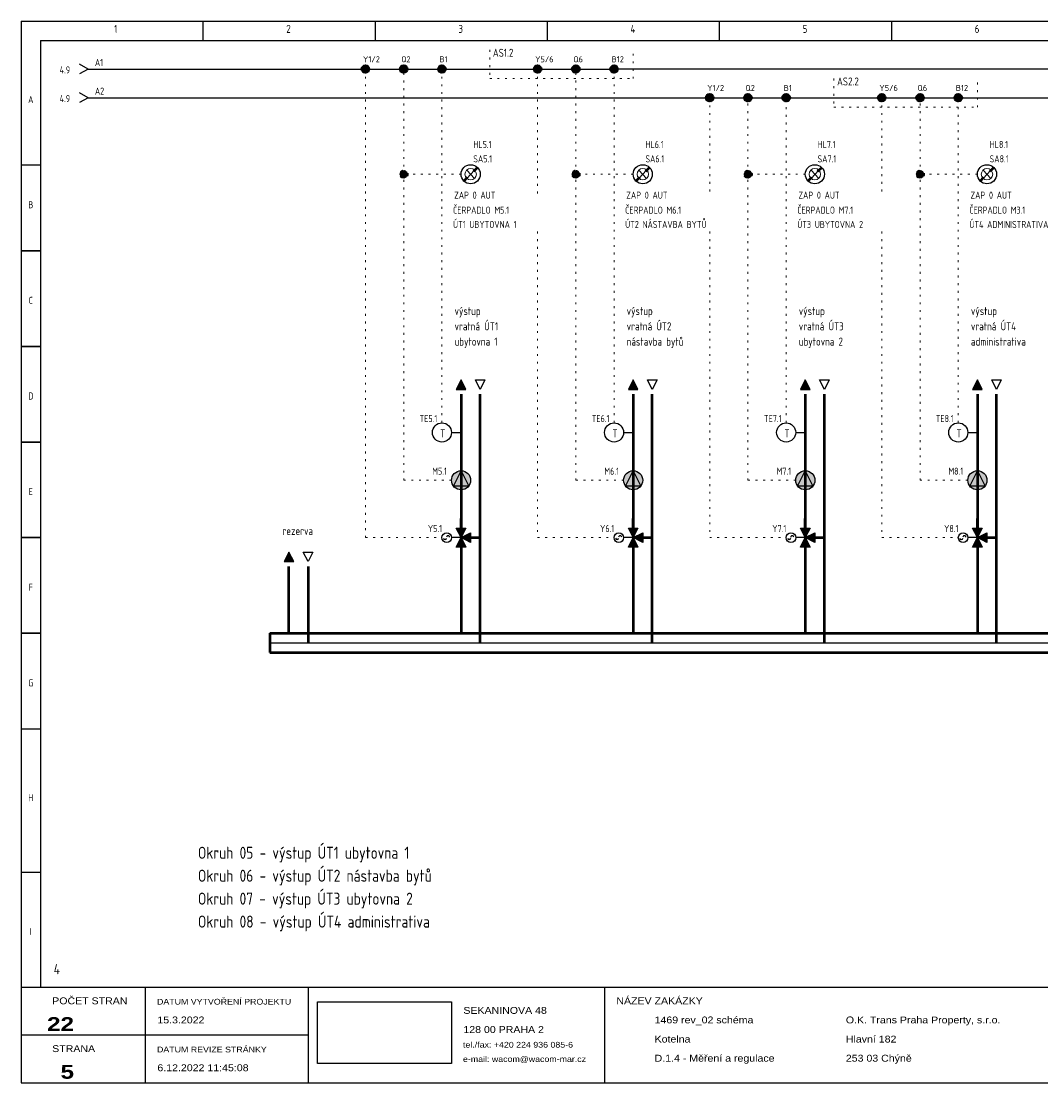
# Model space of a CAD drawing. Header units: millimetres. Extents: x 8 to 412, y 5 to 282.
# Tile 1 of 2: x 8 to 274, y 5 to 282. Entities that reach past the tile are written whole.
import ezdxf
from ezdxf.enums import TextEntityAlignment as Align

# ---------------------------------------------------------------- set-up
doc = ezdxf.new("R2010")
doc.units = ezdxf.units.MM
doc.linetypes.add('Caddy_Dot', pattern=[2, 0.5, -1.5])
doc.linetypes.add('Caddy_Solid', pattern=[0])
for name, color, linetype, lineweight in [('Caddy_1', 7, 'Caddy_Solid', 25), ('Caddy_2', 7, 'Caddy_Solid', 50), ('Caddy_3', 7, 'Caddy_Solid', 100), ('Caddy_4', 7, 'Caddy_Dot', 18)]:
    doc.layers.add(name, color=color, linetype=linetype, lineweight=lineweight)
doc.styles.add('Caddy_Arial', font='arial.ttf', dxfattribs={"width": 1.1})
doc.styles.add('Caddy_Arial Black', font='ariblk.ttf', dxfattribs={"width": 1.1})
doc.styles.add('Caddy_Vectorfont1p', font='isocp___.ttf', dxfattribs={"width": 0.9})
picture_1 = doc.add_image_def('image1.jpg', size_in_pixel=(1084, 500))
pattern_1 = [(28.64789, (0, 0), (-0.047942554, 0.087758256), []), (118.64789, (0, 0), (-0.087758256, -0.047942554), [])]

# ---------------------------------------------------------------- blocks, each defined once
blk = doc.blocks.new('1F206CF58D80')
at = {"layer": 'Caddy_1', "color": 7, "linetype": 'Caddy_Solid', "lineweight": 25}
for p, q in [((7.5, 282.5), (7.5, 5)), ((7.5, 282.5), (412.5, 282.5)), ((55, 282.5), (55, 277.5)), ((100, 282.5), (100, 277.5)), ((145, 282.5), (145, 277.5)), ((190, 282.5), (190, 277.5)), ((235, 282.5), (235, 277.5)), ((12.5, 277.5), (407.5, 277.5)), ((12.5, 277.5), (12.5, 30)), ((7.5, 245), (12.5, 245)), ((7.5, 222.5), (12.5, 222.5)), ((12.5, 222.5), (7.5, 222.5)), ((11.5, 222.5), (10.5, 222.5)), ((12.5, 197.5), (7.5, 197.5)), ((7.5, 197.5), (12.5, 197.5)), ((12.5, 172.5), (7.5, 172.5)), ((7.5, 172.5), (12.5, 172.5)), ((12.5, 147.5), (7.5, 147.5)), ((7.5, 147.5), (12.5, 147.5)), ((12.5, 122.5), (7.5, 122.5)), ((7.5, 122.5), (12.5, 122.5)), ((7.5, 97.5), (12.5, 97.5)), ((12.5, 60), (7.5, 60)), ((7.5, 30), (412.5, 30)), ((40, 5), (40, 30)), ((82.5, 30), (82.5, 5)), ((160, 30), (160, 5)), ((7.5, 17.5), (82.5, 17.5)), ((7.5, 5), (412.5, 5))]:
    blk.add_line(p, q, dxfattribs=at)
at = {"layer": 'Caddy_1', "color": 7, "lineweight": 25}
for s, height, style, width, p in [('1', 2.1, 'Caddy_Vectorfont1p', 0.9, (31.8, 279.45)), ('2', 2.1, 'Caddy_Vectorfont1p', 0.9, (76.8, 279.45)), ('3', 2.1, 'Caddy_Vectorfont1p', 0.9, (121.8, 279.45)), ('4', 2.1, 'Caddy_Vectorfont1p', 0.9, (166.8, 279.45)), ('5', 2.1, 'Caddy_Vectorfont1p', 0.9, (211.8, 279.45)), ('6', 2.1, 'Caddy_Vectorfont1p', 0.9, (256.8, 279.45)), ('NÁZEV ZAKÁZKY', 1.8, 'Caddy_Arial', 1.1, (163.1, 25.52)), ('POČET STRAN', 1.8, 'Caddy_Arial', 1.1, (15.6, 25.52)), ('DATUM VYTVOŘENÍ PROJEKTU', 1.5, 'Caddy_Arial', 1.1, (43, 25.44)), ('15.3.2022', 1.8, 'Caddy_Arial', 1.1, (43.1, 20.52)), ('SEKANINOVA 48', 1.8, 'Caddy_Arial', 1.1, (123.1, 23.02)), ('1469 rev_02 schéma', 1.8, 'Caddy_Arial', 1.1, (173.1, 20.52)), ('O.K. Trans Praha Property, s.r.o.', 1.8, 'Caddy_Arial', 1.1, (223.1, 20.52)), ('128 00 PRAHA 2', 1.8, 'Caddy_Arial', 1.1, (123.1, 18.02)), ('Kotelna', 1.8, 'Caddy_Arial', 1.1, (173.1, 15.52)), ('Hlavní 182', 1.8, 'Caddy_Arial', 1.1, (223.1, 15.52)), ('STRANA', 1.8, 'Caddy_Arial', 1.1, (15.6, 13.02)), ('DATUM REVIZE STRÁNKY', 1.5, 'Caddy_Arial', 1.1, (43, 12.94)), ('tel./fax: +420 224 936 085-6', 1.5, 'Caddy_Arial', 1.1, (123, 14.19)), ('e-mail: wacom@wacom-mar.cz', 1.5, 'Caddy_Arial', 1.1, (123, 10.44)), ('D.1.4 - Měření a regulace', 1.8, 'Caddy_Arial', 1.1, (173.1, 10.52)), ('253 03 Chýně', 1.8, 'Caddy_Arial', 1.1, (223.1, 10.52)), ('6.12.2022 11:45:08', 1.8, 'Caddy_Arial', 1.1, (43.1, 8.02))]:
    blk.add_text(s, height=height, dxfattribs=dict(at, style=style, width=width)).set_placement(p)
at = {"layer": 'Caddy_1', "color": 7, "lineweight": 25, "style": 'Caddy_Vectorfont1p', "width": 0.9}
for s, p in [('A', (10, 261.11)), ('B', (10, 233.61)), ('C', (10, 208.61)), ('D', (10, 183.61)), ('E', (10, 158.61)), ('F', (10, 133.61)), ('G', (10, 108.61)), ('H', (10, 78.61)), ('I', (10, 43.61))]:
    blk.add_text(s, height=1.84, dxfattribs=at).set_placement(p, align=Align.CENTER)
at = {"layer": 'Caddy_1', "color": 1, "lineweight": 25, "true_color": 0xff0000, "style": 'Caddy_Vectorfont1p', "width": 0.9}
blk.add_text('4', height=2.63, dxfattribs=at).set_placement((16, 33.38))
at = {"layer": 'Caddy_1', "color": 7, "lineweight": 25, "style": 'Caddy_Arial Black', "width": 1.1}
for s, p in [('22', (21.3, 18.55)), ('5', (21.3, 6.05))]:
    blk.add_text(s, height=3.6, dxfattribs=at).set_placement(p, align=Align.RIGHT)
at = {"color": 18, "true_color": 0x000000}
image = blk.add_image(picture_1, insert=(85, 10), size_in_units=(35, 16.14), dxfattribs=at)
blk = doc.blocks.new('5EBC7B7209A0')
at = {"layer": 'Caddy_1', "color": 7, "linetype": 'Caddy_Solid', "lineweight": 25}
for q in [(22.75, 271.25), (22.75, 268.75)]:
    blk.add_line((25, 270), q, dxfattribs=at)
at = {"layer": 'Caddy_1', "color": 7, "lineweight": 25, "style": 'Caddy_Vectorfont1p', "width": 0.9}
blk.add_text('4.9', height=1.838, dxfattribs=at).set_placement((20.28, 268.86), align=Align.RIGHT)
blk.add_attdef('$TAG160010', (26.76, 270.81), '', height=1.84, dxfattribs=at)
blk = doc.blocks.new('6010070C6645')
at = {"layer": 'Caddy_1', "color": 7, "linetype": 'Caddy_Solid', "lineweight": 25}
for q in [(22.75, 263.75), (22.75, 261.25)]:
    blk.add_line((25, 262.5), q, dxfattribs=at)
at = {"layer": 'Caddy_1', "color": 7, "lineweight": 25, "style": 'Caddy_Vectorfont1p', "width": 0.9}
blk.add_text('4.9', height=1.838, dxfattribs=at).set_placement((20.28, 261.36), align=Align.RIGHT)
blk.add_attdef('$TAG160010', (26.76, 263.31), '', height=1.84, dxfattribs=at)
blk = doc.blocks.new('D9AD15C8A0BD')
at = {"layer": 'Caddy_1'}
blk.add_hatch(color=7, dxfattribs=at).paths.add_polyline_path([(122.5, 188.75), (121.25, 186.25), (123.75, 186.25)])
at = {"layer": 'Caddy_1', "color": 7, "linetype": 'Caddy_Solid', "lineweight": 25}
for p, q in [((122.5, 188.75), (121.25, 186.25)), ((123.75, 186.25), (122.5, 188.75)), ((121.25, 186.25), (123.75, 186.25))]:
    blk.add_line(p, q, dxfattribs=at)
blk = doc.blocks.new('3ABEA4D2D084')
at = {"layer": 'Caddy_1', "color": 7, "linetype": 'Caddy_Solid', "lineweight": 25}
for p, q in [((126.25, 188.75), (128.75, 188.75)), ((127.5, 186.25), (126.25, 188.75)), ((128.75, 188.75), (127.5, 186.25))]:
    blk.add_line(p, q, dxfattribs=at)
blk = doc.blocks.new('A932AC081104')
at = {"layer": 'Caddy_1', "color": 7, "lineweight": 25, "style": 'Caddy_Vectorfont1p', "width": 0.9}
blk.add_attdef('$TAG160010', (260.7, 249.36), '', height=1.84, dxfattribs=at)
blk = doc.blocks.new('C38DED5F783F')
at = {"layer": 'Caddy_1', "color": 7, "linetype": 'Caddy_Solid', "lineweight": 50}
for p, q in [((260.8, 243.3), (261.8, 244.3)), ((258.2, 240.7), (259.2, 241.7))]:
    blk.add_line(p, q, dxfattribs=at)
at = {"layer": 'Caddy_1', "color": 7, "linetype": 'Caddy_Solid', "lineweight": 9}
for p, q in [((261, 243.6), (259, 241.4)), ((261, 241.4), (259, 243.6))]:
    blk.add_line(p, q, dxfattribs=at)
at = {"layer": 'Caddy_1', "color": 7, "linetype": 'Caddy_Solid', "lineweight": 25}
blk.add_circle((260, 242.5), 2.5, dxfattribs=at)
at = {"layer": 'Caddy_1', "color": 7, "linetype": 'Caddy_Solid', "lineweight": 9}
blk.add_circle((260, 242.5), 1.5, dxfattribs=at)
at = {"layer": 'Caddy_1', "color": 7, "lineweight": 25, "style": 'Caddy_Vectorfont1p', "width": 0.9}
for tag, p in [('$TAG160010', (260.7, 245.61)), ('$TAG160030', (255.7, 236.11)), ('$TAG165200', (255.4, 232.21)), ('$TAG165205', (255.4, 228.46))]:
    blk.add_attdef(tag, p, '', height=1.84, dxfattribs=at)
blk = doc.blocks.new('F5CF8C55C786')
at = {"layer": 'Caddy_1'}
ref = blk.add_blockref('A932AC081104', (0, 0, 1), dxfattribs=at)
ref.add_attrib('$TAG160010', 'HL8.1', (260.7, 249.36), dxfattribs={"color": 7, "lineweight": 25, "height": 1.838, "style": 'Caddy_Vectorfont1p', "width": 0.9})
ref = blk.add_blockref('C38DED5F783F', (0, 0, 1), dxfattribs=at)
ref.add_attrib('$TAG160010', 'SA8.1', (260.7, 245.61), dxfattribs={"color": 7, "lineweight": 25, "height": 1.838, "style": 'Caddy_Vectorfont1p', "width": 0.9})
ref.add_attrib('$TAG160030', 'ZAP 0 AUT', (255.7, 236.11), dxfattribs={"color": 7, "lineweight": 25, "height": 1.838, "style": 'Caddy_Vectorfont1p', "width": 0.9})
ref.add_attrib('$TAG165200', 'ČERPADLO M3.1', (255.4, 232.21), dxfattribs={"color": 7, "lineweight": 25, "height": 1.8375, "style": 'Caddy_Vectorfont1p', "width": 0.9})
ref.add_attrib('$TAG165205', 'ÚT4 ADMINISTRATIVA', (255.4, 228.46), dxfattribs={"color": 7, "lineweight": 25, "height": 1.8375, "style": 'Caddy_Vectorfont1p', "width": 0.9})
blk = doc.blocks.new('132F64ACDC72')
at = {"layer": 'Caddy_1', "color": 7, "lineweight": 25, "style": 'Caddy_Vectorfont1p', "width": 0.9}
blk.add_attdef('$TAG160010', (125.7, 249.36), '', height=1.84, dxfattribs=at)
blk = doc.blocks.new('032E9ACE4D6D')
at = {"layer": 'Caddy_1', "color": 7, "linetype": 'Caddy_Solid', "lineweight": 50}
for p, q in [((125.8, 243.3), (126.8, 244.3)), ((123.2, 240.7), (124.2, 241.7))]:
    blk.add_line(p, q, dxfattribs=at)
at = {"layer": 'Caddy_1', "color": 7, "linetype": 'Caddy_Solid', "lineweight": 9}
for p, q in [((126, 243.6), (124, 241.4)), ((126, 241.4), (124, 243.6))]:
    blk.add_line(p, q, dxfattribs=at)
at = {"layer": 'Caddy_1', "color": 7, "linetype": 'Caddy_Solid', "lineweight": 25}
blk.add_circle((125, 242.5), 2.5, dxfattribs=at)
at = {"layer": 'Caddy_1', "color": 7, "linetype": 'Caddy_Solid', "lineweight": 9}
blk.add_circle((125, 242.5), 1.5, dxfattribs=at)
at = {"layer": 'Caddy_1', "color": 7, "lineweight": 25, "style": 'Caddy_Vectorfont1p', "width": 0.9}
for tag, p in [('$TAG160010', (125.7, 245.61)), ('$TAG160030', (120.7, 236.11)), ('$TAG165200', (120.4, 232.21)), ('$TAG165205', (120.4, 228.46))]:
    blk.add_attdef(tag, p, '', height=1.84, dxfattribs=at)
blk = doc.blocks.new('C97CE6191E0E')
at = {"layer": 'Caddy_1'}
ref = blk.add_blockref('132F64ACDC72', (0, 0, 1), dxfattribs=at)
ref.add_attrib('$TAG160010', 'HL5.1', (125.7, 249.36), dxfattribs={"color": 7, "lineweight": 25, "height": 1.838, "style": 'Caddy_Vectorfont1p', "width": 0.9})
ref = blk.add_blockref('032E9ACE4D6D', (0, 0, 1), dxfattribs=at)
ref.add_attrib('$TAG160010', 'SA5.1', (125.7, 245.61), dxfattribs={"color": 7, "lineweight": 25, "height": 1.838, "style": 'Caddy_Vectorfont1p', "width": 0.9})
ref.add_attrib('$TAG160030', 'ZAP 0 AUT', (120.7, 236.11), dxfattribs={"color": 7, "lineweight": 25, "height": 1.838, "style": 'Caddy_Vectorfont1p', "width": 0.9})
ref.add_attrib('$TAG165200', 'ČERPADLO M5.1', (120.4, 232.21), dxfattribs={"color": 7, "lineweight": 25, "height": 1.8375, "style": 'Caddy_Vectorfont1p', "width": 0.9})
ref.add_attrib('$TAG165205', 'ÚT1 UBYTOVNA 1', (120.4, 228.46), dxfattribs={"color": 7, "lineweight": 25, "height": 1.8375, "style": 'Caddy_Vectorfont1p', "width": 0.9})
blk = doc.blocks.new('FCC6052673C1')
at = {"layer": 'Caddy_1', "color": 7, "lineweight": 25, "style": 'Caddy_Vectorfont1p', "width": 0.9}
blk.add_attdef('$TAG160010', (170.7, 249.36), '', height=1.84, dxfattribs=at)
blk = doc.blocks.new('F429D4F68FB7')
at = {"layer": 'Caddy_1', "color": 7, "linetype": 'Caddy_Solid', "lineweight": 50}
for p, q in [((170.8, 243.3), (171.8, 244.3)), ((168.2, 240.7), (169.2, 241.7))]:
    blk.add_line(p, q, dxfattribs=at)
at = {"layer": 'Caddy_1', "color": 7, "linetype": 'Caddy_Solid', "lineweight": 9}
for p, q in [((171, 243.6), (169, 241.4)), ((171, 241.4), (169, 243.6))]:
    blk.add_line(p, q, dxfattribs=at)
at = {"layer": 'Caddy_1', "color": 7, "linetype": 'Caddy_Solid', "lineweight": 25}
blk.add_circle((170, 242.5), 2.5, dxfattribs=at)
at = {"layer": 'Caddy_1', "color": 7, "linetype": 'Caddy_Solid', "lineweight": 9}
blk.add_circle((170, 242.5), 1.5, dxfattribs=at)
at = {"layer": 'Caddy_1', "color": 7, "lineweight": 25, "style": 'Caddy_Vectorfont1p', "width": 0.9}
for tag, p in [('$TAG160010', (170.7, 245.61)), ('$TAG160030', (165.7, 236.11)), ('$TAG165200', (165.4, 232.21)), ('$TAG165205', (165.4, 228.46))]:
    blk.add_attdef(tag, p, '', height=1.84, dxfattribs=at)
blk = doc.blocks.new('19C4CAAB50A2')
at = {"layer": 'Caddy_1'}
ref = blk.add_blockref('FCC6052673C1', (0, 0, 1), dxfattribs=at)
ref.add_attrib('$TAG160010', 'HL6.1', (170.7, 249.36), dxfattribs={"color": 7, "lineweight": 25, "height": 1.838, "style": 'Caddy_Vectorfont1p', "width": 0.9})
ref = blk.add_blockref('F429D4F68FB7', (0, 0, 1), dxfattribs=at)
ref.add_attrib('$TAG160010', 'SA6.1', (170.7, 245.61), dxfattribs={"color": 7, "lineweight": 25, "height": 1.838, "style": 'Caddy_Vectorfont1p', "width": 0.9})
ref.add_attrib('$TAG160030', 'ZAP 0 AUT', (165.7, 236.11), dxfattribs={"color": 7, "lineweight": 25, "height": 1.838, "style": 'Caddy_Vectorfont1p', "width": 0.9})
ref.add_attrib('$TAG165200', 'ČERPADLO M6.1', (165.4, 232.21), dxfattribs={"color": 7, "lineweight": 25, "height": 1.8375, "style": 'Caddy_Vectorfont1p', "width": 0.9})
ref.add_attrib('$TAG165205', 'ÚT2 NÁSTAVBA BYTŮ', (165.4, 228.46), dxfattribs={"color": 7, "lineweight": 25, "height": 1.8375, "style": 'Caddy_Vectorfont1p', "width": 0.9})
blk = doc.blocks.new('AFBC403EA5C5')
at = {"layer": 'Caddy_1', "color": 7, "lineweight": 25, "style": 'Caddy_Vectorfont1p', "width": 0.9}
blk.add_attdef('$TAG160010', (215.7, 249.36), '', height=1.84, dxfattribs=at)
blk = doc.blocks.new('78D3F4575FA4')
at = {"layer": 'Caddy_1', "color": 7, "linetype": 'Caddy_Solid', "lineweight": 50}
for p, q in [((215.8, 243.3), (216.8, 244.3)), ((213.2, 240.7), (214.2, 241.7))]:
    blk.add_line(p, q, dxfattribs=at)
at = {"layer": 'Caddy_1', "color": 7, "linetype": 'Caddy_Solid', "lineweight": 9}
for p, q in [((216, 243.6), (214, 241.4)), ((216, 241.4), (214, 243.6))]:
    blk.add_line(p, q, dxfattribs=at)
at = {"layer": 'Caddy_1', "color": 7, "linetype": 'Caddy_Solid', "lineweight": 25}
blk.add_circle((215, 242.5), 2.5, dxfattribs=at)
at = {"layer": 'Caddy_1', "color": 7, "linetype": 'Caddy_Solid', "lineweight": 9}
blk.add_circle((215, 242.5), 1.5, dxfattribs=at)
at = {"layer": 'Caddy_1', "color": 7, "lineweight": 25, "style": 'Caddy_Vectorfont1p', "width": 0.9}
for tag, p in [('$TAG160010', (215.7, 245.61)), ('$TAG160030', (210.7, 236.11)), ('$TAG165200', (210.4, 232.21)), ('$TAG165205', (210.4, 228.46))]:
    blk.add_attdef(tag, p, '', height=1.84, dxfattribs=at)
blk = doc.blocks.new('5A35F1C4F46D')
at = {"layer": 'Caddy_1'}
ref = blk.add_blockref('AFBC403EA5C5', (0, 0, 1), dxfattribs=at)
ref.add_attrib('$TAG160010', 'HL7.1', (215.7, 249.36), dxfattribs={"color": 7, "lineweight": 25, "height": 1.838, "style": 'Caddy_Vectorfont1p', "width": 0.9})
ref = blk.add_blockref('78D3F4575FA4', (0, 0, 1), dxfattribs=at)
ref.add_attrib('$TAG160010', 'SA7.1', (215.7, 245.61), dxfattribs={"color": 7, "lineweight": 25, "height": 1.838, "style": 'Caddy_Vectorfont1p', "width": 0.9})
ref.add_attrib('$TAG160030', 'ZAP 0 AUT', (210.7, 236.11), dxfattribs={"color": 7, "lineweight": 25, "height": 1.838, "style": 'Caddy_Vectorfont1p', "width": 0.9})
ref.add_attrib('$TAG165200', 'ČERPADLO M7.1', (210.4, 232.21), dxfattribs={"color": 7, "lineweight": 25, "height": 1.8375, "style": 'Caddy_Vectorfont1p', "width": 0.9})
ref.add_attrib('$TAG165205', 'ÚT3 UBYTOVNA 2', (210.4, 228.46), dxfattribs={"color": 7, "lineweight": 25, "height": 1.8375, "style": 'Caddy_Vectorfont1p', "width": 0.9})
blk = doc.blocks.new('2E0A7099EF76')
at = {"layer": 'Caddy_1', "color": 7, "linetype": 'Caddy_Solid', "lineweight": 25}
blk.add_circle((117.5, 175), 2.5, dxfattribs=at)
at = {"layer": 'Caddy_1', "color": 7, "lineweight": 25, "style": 'Caddy_Vectorfont1p', "width": 0.9}
blk.add_text('T', height=2.1, dxfattribs=at).set_placement((117.05, 173.7))
blk.add_attdef('$TAG160010', text='', height=1.84, dxfattribs=at).set_placement((116.29, 177.71), align=Align.RIGHT)
blk = doc.blocks.new('81480048EF53')
at = {"layer": 'Caddy_1'}
blk.add_hatch(color=7, dxfattribs=at).paths.add_polyline_path([(77.5, 143.75), (76.25, 141.25), (78.75, 141.25)])
at = {"layer": 'Caddy_1', "color": 7, "linetype": 'Caddy_Solid', "lineweight": 25}
for p, q in [((77.5, 143.75), (76.25, 141.25)), ((78.75, 141.25), (77.5, 143.75)), ((76.25, 141.25), (78.75, 141.25))]:
    blk.add_line(p, q, dxfattribs=at)
blk = doc.blocks.new('3D506CBBFB74')
at = {"layer": 'Caddy_1', "color": 7, "linetype": 'Caddy_Solid', "lineweight": 25}
for p, q in [((81.25, 143.75), (83.75, 143.75)), ((82.5, 141.25), (81.25, 143.75)), ((83.75, 143.75), (82.5, 141.25))]:
    blk.add_line(p, q, dxfattribs=at)
blk = doc.blocks.new('5AB505F191F5')
at = {"layer": 'Caddy_1'}
blk.add_hatch(color=7, dxfattribs=at).paths.add_polyline_path([(167.5, 188.75), (166.25, 186.25), (168.75, 186.25)])
at = {"layer": 'Caddy_1', "color": 7, "linetype": 'Caddy_Solid', "lineweight": 25}
for p, q in [((167.5, 188.75), (166.25, 186.25)), ((168.75, 186.25), (167.5, 188.75)), ((166.25, 186.25), (168.75, 186.25))]:
    blk.add_line(p, q, dxfattribs=at)
blk = doc.blocks.new('2417F8C1ED9F')
at = {"layer": 'Caddy_1', "color": 7, "linetype": 'Caddy_Solid', "lineweight": 25}
for p, q in [((171.25, 188.75), (173.75, 188.75)), ((172.5, 186.25), (171.25, 188.75)), ((173.75, 188.75), (172.5, 186.25))]:
    blk.add_line(p, q, dxfattribs=at)
blk = doc.blocks.new('A2FC1E19C846')
at = {"layer": 'Caddy_1', "color": 7, "linetype": 'Caddy_Solid', "lineweight": 25}
blk.add_circle((162.5, 175), 2.5, dxfattribs=at)
at = {"layer": 'Caddy_1', "color": 7, "lineweight": 25, "style": 'Caddy_Vectorfont1p', "width": 0.9}
blk.add_text('T', height=2.1, dxfattribs=at).set_placement((162.05, 173.7))
blk.add_attdef('$TAG160010', text='', height=1.84, dxfattribs=at).set_placement((161.29, 177.71), align=Align.RIGHT)
blk = doc.blocks.new('D19D20FC78E8')
at = {"layer": 'Caddy_1'}
blk.add_hatch(color=7, dxfattribs=at).paths.add_polyline_path([(212.5, 188.75), (211.25, 186.25), (213.75, 186.25)])
at = {"layer": 'Caddy_1', "color": 7, "linetype": 'Caddy_Solid', "lineweight": 25}
for p, q in [((212.5, 188.75), (211.25, 186.25)), ((213.75, 186.25), (212.5, 188.75)), ((211.25, 186.25), (213.75, 186.25))]:
    blk.add_line(p, q, dxfattribs=at)
blk = doc.blocks.new('9CE3EC0145C9')
at = {"layer": 'Caddy_1', "color": 7, "linetype": 'Caddy_Solid', "lineweight": 25}
for p, q in [((216.25, 188.75), (218.75, 188.75)), ((217.5, 186.25), (216.25, 188.75)), ((218.75, 188.75), (217.5, 186.25))]:
    blk.add_line(p, q, dxfattribs=at)
blk = doc.blocks.new('49382FA2A194')
at = {"layer": 'Caddy_1', "color": 7, "linetype": 'Caddy_Solid', "lineweight": 25}
blk.add_circle((207.5, 175), 2.5, dxfattribs=at)
at = {"layer": 'Caddy_1', "color": 7, "lineweight": 25, "style": 'Caddy_Vectorfont1p', "width": 0.9}
blk.add_text('T', height=2.1, dxfattribs=at).set_placement((207.05, 173.7))
blk.add_attdef('$TAG160010', text='', height=1.84, dxfattribs=at).set_placement((206.29, 177.71), align=Align.RIGHT)
blk = doc.blocks.new('FC37502224E9')
at = {"layer": 'Caddy_1'}
blk.add_hatch(color=7, dxfattribs=at).paths.add_polyline_path([(257.5, 188.75), (256.25, 186.25), (258.75, 186.25)])
at = {"layer": 'Caddy_1', "color": 7, "linetype": 'Caddy_Solid', "lineweight": 25}
for p, q in [((257.5, 188.75), (256.25, 186.25)), ((258.75, 186.25), (257.5, 188.75)), ((256.25, 186.25), (258.75, 186.25))]:
    blk.add_line(p, q, dxfattribs=at)
blk = doc.blocks.new('4B9961B52D10')
at = {"layer": 'Caddy_1', "color": 7, "linetype": 'Caddy_Solid', "lineweight": 25}
for p, q in [((261.25, 188.75), (263.75, 188.75)), ((262.5, 186.25), (261.25, 188.75)), ((263.75, 188.75), (262.5, 186.25))]:
    blk.add_line(p, q, dxfattribs=at)
blk = doc.blocks.new('71AEEC521AC4')
at = {"layer": 'Caddy_1', "color": 7, "linetype": 'Caddy_Solid', "lineweight": 25}
blk.add_circle((252.5, 175), 2.5, dxfattribs=at)
at = {"layer": 'Caddy_1', "color": 7, "lineweight": 25, "style": 'Caddy_Vectorfont1p', "width": 0.9}
blk.add_text('T', height=2.1, dxfattribs=at).set_placement((252.05, 173.7))
blk.add_attdef('$TAG160010', text='', height=1.84, dxfattribs=at).set_placement((251.29, 177.71), align=Align.RIGHT)
blk = doc.blocks.new('17AD80470B6E')
at = {"layer": 'Caddy_1', "true_color": 0xe1e1e1}
h = blk.add_hatch(color=254, dxfattribs=at)
edge = h.paths.add_edge_path(flags=0)
edge.add_arc((122.5, 162.5), 2.5, 0, 360)
blk.add_hatch(color=254, dxfattribs=at).paths.add_polyline_path([(122.5, 165), (120.5, 161), (124.5, 161)])
at = {"layer": 'Caddy_1', "color": 7, "linetype": 'Caddy_Solid', "lineweight": 25}
blk.add_lwpolyline([(124.5, 161), (120.5, 161), (122.5, 165)], close=True, dxfattribs=at)
blk.add_circle((122.5, 162.5), 2.5, dxfattribs=at)
at = {"layer": 'Caddy_1', "color": 7, "lineweight": 25, "style": 'Caddy_Vectorfont1p', "width": 0.9}
blk.add_attdef('$TAG160010', text='', height=1.84, dxfattribs=at).set_placement((118.79, 163.96), align=Align.RIGHT)
blk = doc.blocks.new('DBBCBD723F2F')
at = {"layer": 'Caddy_1', "true_color": 0xe1e1e1}
for points in [[(121.25, 150), (122.5, 147.5), (123.75, 150)], [(122.5, 147.5), (121.25, 145), (123.75, 145)], [(122.5, 147.5), (125, 146.25), (125, 148.75)]]:
    blk.add_hatch(color=254, dxfattribs=at).paths.add_polyline_path(points)
at = {"layer": 'Caddy_1', "color": 7, "linetype": 'Caddy_Solid', "lineweight": 50}
for p, q in [((122.5, 150), (122.5, 152.5)), ((125, 147.5), (127.5, 147.5)), ((122.5, 145), (122.5, 142.5))]:
    blk.add_line(p, q, dxfattribs=at)
at = {"layer": 'Caddy_1', "color": 7, "linetype": 'Caddy_Solid', "lineweight": 25}
blk.add_line((122.5, 147.5), (120, 147.5), dxfattribs=at)
for points in [[(123.75, 150), (122.5, 147.5), (121.25, 150)], [(123.75, 145), (121.25, 145), (122.5, 147.5)], [(125, 148.75), (125, 146.25), (122.5, 147.5)]]:
    blk.add_lwpolyline(points, close=True, dxfattribs=at)
blk.add_circle((118.75, 147.5), 1.25, dxfattribs=at)
for centre, start_param, end_param in [((118.3, 147.4), 3.141593, 6.283185), ((119.1, 147.6), 0, 3.141593)]:
    blk.add_ellipse(centre, major_axis=(0.4, 0), ratio=1, start_param=start_param, end_param=end_param, dxfattribs=at)
at = {"layer": 'Caddy_1', "color": 7, "lineweight": 25, "style": 'Caddy_Vectorfont1p', "width": 0.9}
blk.add_attdef('$TAG160010', text='', height=1.84, dxfattribs=at).set_placement((117.54, 148.96), align=Align.RIGHT)
blk = doc.blocks.new('A2B9924165F2')
at = {"layer": 'Caddy_1', "true_color": 0xe1e1e1}
h = blk.add_hatch(color=254, dxfattribs=at)
edge = h.paths.add_edge_path(flags=0)
edge.add_arc((167.5, 162.5), 2.5, 0, 360)
blk.add_hatch(color=254, dxfattribs=at).paths.add_polyline_path([(167.5, 165), (165.5, 161), (169.5, 161)])
at = {"layer": 'Caddy_1', "color": 7, "linetype": 'Caddy_Solid', "lineweight": 25}
blk.add_lwpolyline([(169.5, 161), (165.5, 161), (167.5, 165)], close=True, dxfattribs=at)
blk.add_circle((167.5, 162.5), 2.5, dxfattribs=at)
at = {"layer": 'Caddy_1', "color": 7, "lineweight": 25, "style": 'Caddy_Vectorfont1p', "width": 0.9}
blk.add_attdef('$TAG160010', text='', height=1.84, dxfattribs=at).set_placement((163.79, 163.96), align=Align.RIGHT)
blk = doc.blocks.new('DC247FDE39C0')
at = {"layer": 'Caddy_1', "true_color": 0xe1e1e1}
for points in [[(166.25, 150), (167.5, 147.5), (168.75, 150)], [(167.5, 147.5), (166.25, 145), (168.75, 145)], [(167.5, 147.5), (170, 146.25), (170, 148.75)]]:
    blk.add_hatch(color=254, dxfattribs=at).paths.add_polyline_path(points)
at = {"layer": 'Caddy_1', "color": 7, "linetype": 'Caddy_Solid', "lineweight": 50}
for p, q in [((167.5, 150), (167.5, 152.5)), ((170, 147.5), (172.5, 147.5)), ((167.5, 145), (167.5, 142.5))]:
    blk.add_line(p, q, dxfattribs=at)
at = {"layer": 'Caddy_1', "color": 7, "linetype": 'Caddy_Solid', "lineweight": 25}
blk.add_line((167.5, 147.5), (165, 147.5), dxfattribs=at)
for points in [[(168.75, 150), (167.5, 147.5), (166.25, 150)], [(168.75, 145), (166.25, 145), (167.5, 147.5)], [(170, 148.75), (170, 146.25), (167.5, 147.5)]]:
    blk.add_lwpolyline(points, close=True, dxfattribs=at)
blk.add_circle((163.75, 147.5), 1.25, dxfattribs=at)
for centre, start_param, end_param in [((163.3, 147.4), 3.141593, 6.283185), ((164.1, 147.6), 0, 3.141593)]:
    blk.add_ellipse(centre, major_axis=(0.4, 0), ratio=1, start_param=start_param, end_param=end_param, dxfattribs=at)
at = {"layer": 'Caddy_1', "color": 7, "lineweight": 25, "style": 'Caddy_Vectorfont1p', "width": 0.9}
blk.add_attdef('$TAG160010', text='', height=1.84, dxfattribs=at).set_placement((162.54, 148.96), align=Align.RIGHT)
blk = doc.blocks.new('E2E8CF4D0C94')
at = {"layer": 'Caddy_1', "true_color": 0xe1e1e1}
h = blk.add_hatch(color=254, dxfattribs=at)
edge = h.paths.add_edge_path(flags=0)
edge.add_arc((212.5, 162.5), 2.5, 0, 360)
blk.add_hatch(color=254, dxfattribs=at).paths.add_polyline_path([(212.5, 165), (210.5, 161), (214.5, 161)])
at = {"layer": 'Caddy_1', "color": 7, "linetype": 'Caddy_Solid', "lineweight": 25}
blk.add_lwpolyline([(214.5, 161), (210.5, 161), (212.5, 165)], close=True, dxfattribs=at)
blk.add_circle((212.5, 162.5), 2.5, dxfattribs=at)
at = {"layer": 'Caddy_1', "color": 7, "lineweight": 25, "style": 'Caddy_Vectorfont1p', "width": 0.9}
blk.add_attdef('$TAG160010', text='', height=1.84, dxfattribs=at).set_placement((208.79, 163.96), align=Align.RIGHT)
blk = doc.blocks.new('BACA910C216D')
at = {"layer": 'Caddy_1', "true_color": 0xe1e1e1}
for points in [[(211.25, 150), (212.5, 147.5), (213.75, 150)], [(212.5, 147.5), (211.25, 145), (213.75, 145)], [(212.5, 147.5), (215, 146.25), (215, 148.75)]]:
    blk.add_hatch(color=254, dxfattribs=at).paths.add_polyline_path(points)
at = {"layer": 'Caddy_1', "color": 7, "linetype": 'Caddy_Solid', "lineweight": 50}
for p, q in [((212.5, 150), (212.5, 152.5)), ((215, 147.5), (217.5, 147.5)), ((212.5, 145), (212.5, 142.5))]:
    blk.add_line(p, q, dxfattribs=at)
at = {"layer": 'Caddy_1', "color": 7, "linetype": 'Caddy_Solid', "lineweight": 25}
blk.add_line((212.5, 147.5), (210, 147.5), dxfattribs=at)
for points in [[(213.75, 150), (212.5, 147.5), (211.25, 150)], [(213.75, 145), (211.25, 145), (212.5, 147.5)], [(215, 148.75), (215, 146.25), (212.5, 147.5)]]:
    blk.add_lwpolyline(points, close=True, dxfattribs=at)
blk.add_circle((208.75, 147.5), 1.25, dxfattribs=at)
for centre, start_param, end_param in [((208.3, 147.4), 3.141593, 6.283185), ((209.1, 147.6), 0, 3.141593)]:
    blk.add_ellipse(centre, major_axis=(0.4, 0), ratio=1, start_param=start_param, end_param=end_param, dxfattribs=at)
at = {"layer": 'Caddy_1', "color": 7, "lineweight": 25, "style": 'Caddy_Vectorfont1p', "width": 0.9}
blk.add_attdef('$TAG160010', text='', height=1.84, dxfattribs=at).set_placement((207.54, 148.96), align=Align.RIGHT)
blk = doc.blocks.new('F48623EAE861')
at = {"layer": 'Caddy_1', "true_color": 0xe1e1e1}
h = blk.add_hatch(color=254, dxfattribs=at)
edge = h.paths.add_edge_path(flags=0)
edge.add_arc((257.5, 162.5), 2.5, 0, 360)
blk.add_hatch(color=254, dxfattribs=at).paths.add_polyline_path([(257.5, 165), (255.5, 161), (259.5, 161)])
at = {"layer": 'Caddy_1', "color": 7, "linetype": 'Caddy_Solid', "lineweight": 25}
blk.add_lwpolyline([(259.5, 161), (255.5, 161), (257.5, 165)], close=True, dxfattribs=at)
blk.add_circle((257.5, 162.5), 2.5, dxfattribs=at)
at = {"layer": 'Caddy_1', "color": 7, "lineweight": 25, "style": 'Caddy_Vectorfont1p', "width": 0.9}
blk.add_attdef('$TAG160010', text='', height=1.84, dxfattribs=at).set_placement((253.79, 163.96), align=Align.RIGHT)
blk = doc.blocks.new('3B8E623DC814')
at = {"layer": 'Caddy_1', "true_color": 0xe1e1e1}
for points in [[(256.25, 150), (257.5, 147.5), (258.75, 150)], [(257.5, 147.5), (256.25, 145), (258.75, 145)], [(257.5, 147.5), (260, 146.25), (260, 148.75)]]:
    blk.add_hatch(color=254, dxfattribs=at).paths.add_polyline_path(points)
at = {"layer": 'Caddy_1', "color": 7, "linetype": 'Caddy_Solid', "lineweight": 50}
for p, q in [((257.5, 150), (257.5, 152.5)), ((260, 147.5), (262.5, 147.5)), ((257.5, 145), (257.5, 142.5))]:
    blk.add_line(p, q, dxfattribs=at)
at = {"layer": 'Caddy_1', "color": 7, "linetype": 'Caddy_Solid', "lineweight": 25}
blk.add_line((257.5, 147.5), (255, 147.5), dxfattribs=at)
for points in [[(258.75, 150), (257.5, 147.5), (256.25, 150)], [(258.75, 145), (256.25, 145), (257.5, 147.5)], [(260, 148.75), (260, 146.25), (257.5, 147.5)]]:
    blk.add_lwpolyline(points, close=True, dxfattribs=at)
blk.add_circle((253.75, 147.5), 1.25, dxfattribs=at)
for centre, start_param, end_param in [((253.3, 147.4), 3.141593, 6.283185), ((254.1, 147.6), 0, 3.141593)]:
    blk.add_ellipse(centre, major_axis=(0.4, 0), ratio=1, start_param=start_param, end_param=end_param, dxfattribs=at)
at = {"layer": 'Caddy_1', "color": 7, "lineweight": 25, "style": 'Caddy_Vectorfont1p', "width": 0.9}
blk.add_attdef('$TAG160010', text='', height=1.84, dxfattribs=at).set_placement((252.54, 148.96), align=Align.RIGHT)

msp = doc.modelspace()

# ---------------------------------------------------------------- hatches: boundary and pattern name
at = {"layer": 'Caddy_1'}
h = msp.add_hatch(dxfattribs=at)
h.set_pattern_fill('_USER', scale=0.1, angle=28.6479, style=0, double=1, pattern_type=0)
h.set_pattern_definition(pattern_1)
edge = h.paths.add_edge_path(flags=0)
edge.add_arc((97.5, 270), 1, 0, 360)
h = msp.add_hatch(dxfattribs=at)
h.set_pattern_fill('_USER', scale=0.1, angle=28.6479, style=0, double=1, pattern_type=0)
h.set_pattern_definition(pattern_1)
edge = h.paths.add_edge_path(flags=0)
edge.add_arc((107.5, 270), 1, 0, 360)
h = msp.add_hatch(dxfattribs=at)
h.set_pattern_fill('_USER', scale=0.1, angle=28.6479, style=0, double=1, pattern_type=0)
h.set_pattern_definition(pattern_1)
edge = h.paths.add_edge_path(flags=0)
edge.add_arc((117.5, 270), 1, 0, 360)
h = msp.add_hatch(dxfattribs=at)
h.set_pattern_fill('_USER', scale=0.1, angle=28.6479, style=0, double=1, pattern_type=0)
h.set_pattern_definition(pattern_1)
edge = h.paths.add_edge_path(flags=0)
edge.add_arc((142.5, 270), 1, 0, 360)
h = msp.add_hatch(dxfattribs=at)
h.set_pattern_fill('_USER', scale=0.1, angle=28.6479, style=0, double=1, pattern_type=0)
h.set_pattern_definition(pattern_1)
edge = h.paths.add_edge_path(flags=0)
edge.add_arc((152.5, 270), 1, 0, 360)
h = msp.add_hatch(dxfattribs=at)
h.set_pattern_fill('_USER', scale=0.1, angle=28.6479, style=0, double=1, pattern_type=0)
h.set_pattern_definition(pattern_1)
edge = h.paths.add_edge_path(flags=0)
edge.add_arc((162.5, 270), 1, 0, 360)
h = msp.add_hatch(dxfattribs=at)
h.set_pattern_fill('_USER', scale=0.1, angle=28.6479, style=0, double=1, pattern_type=0)
h.set_pattern_definition(pattern_1)
edge = h.paths.add_edge_path(flags=0)
edge.add_arc((187.5, 262.5), 1, 0, 360)
h = msp.add_hatch(dxfattribs=at)
h.set_pattern_fill('_USER', scale=0.1, angle=28.6479, style=0, double=1, pattern_type=0)
h.set_pattern_definition(pattern_1)
edge = h.paths.add_edge_path(flags=0)
edge.add_arc((197.5, 262.5), 1, 0, 360)
h = msp.add_hatch(dxfattribs=at)
h.set_pattern_fill('_USER', scale=0.1, angle=28.6479, style=0, double=1, pattern_type=0)
h.set_pattern_definition(pattern_1)
edge = h.paths.add_edge_path(flags=0)
edge.add_arc((207.5, 262.5), 1, 0, 360)
h = msp.add_hatch(dxfattribs=at)
h.set_pattern_fill('_USER', scale=0.1, angle=28.6479, style=0, double=1, pattern_type=0)
h.set_pattern_definition(pattern_1)
edge = h.paths.add_edge_path(flags=0)
edge.add_arc((232.5, 262.5), 1, 0, 360)
h = msp.add_hatch(dxfattribs=at)
h.set_pattern_fill('_USER', scale=0.1, angle=28.6479, style=0, double=1, pattern_type=0)
h.set_pattern_definition(pattern_1)
edge = h.paths.add_edge_path(flags=0)
edge.add_arc((242.5, 262.5), 1, 0, 360)
h = msp.add_hatch(dxfattribs=at)
h.set_pattern_fill('_USER', scale=0.1, angle=28.6479, style=0, double=1, pattern_type=0)
h.set_pattern_definition(pattern_1)
edge = h.paths.add_edge_path(flags=0)
edge.add_arc((252.5, 262.5), 1, 0, 360)
at = {"layer": 'Caddy_4'}
h = msp.add_hatch(dxfattribs=at)
h.set_pattern_fill('_USER', scale=0.1, angle=28.6479, style=0, double=1, pattern_type=0)
h.set_pattern_definition(pattern_1)
edge = h.paths.add_edge_path(flags=0)
edge.add_arc((107.5, 242.5), 1, 0, 360)
h = msp.add_hatch(dxfattribs=at)
h.set_pattern_fill('_USER', scale=0.1, angle=28.6479, style=0, double=1, pattern_type=0)
h.set_pattern_definition(pattern_1)
edge = h.paths.add_edge_path(flags=0)
edge.add_arc((152.5, 242.5), 1, 0, 360)
h = msp.add_hatch(dxfattribs=at)
h.set_pattern_fill('_USER', scale=0.1, angle=28.6479, style=0, double=1, pattern_type=0)
h.set_pattern_definition(pattern_1)
edge = h.paths.add_edge_path(flags=0)
edge.add_arc((197.5, 242.5), 1, 0, 360)
h = msp.add_hatch(dxfattribs=at)
h.set_pattern_fill('_USER', scale=0.1, angle=28.6479, style=0, double=1, pattern_type=0)
h.set_pattern_definition(pattern_1)
edge = h.paths.add_edge_path(flags=0)
edge.add_arc((242.5, 242.5), 1, 0, 360)

# ---------------------------------------------------------------- linework, layer by layer
at = {"layer": 'Caddy_1', "color": 7, "linetype": 'Caddy_Solid', "lineweight": 25}
for p, q in [((25, 270), (97.5, 270)), ((97.5, 270), (107.5, 270)), ((107.5, 270), (117.5, 270)), ((117.5, 270), (142.5, 270)), ((142.5, 270), (152.5, 270)), ((152.5, 270), (162.5, 270)), ((370, 270), (162.5, 270)), ((25, 262.5), (187.5, 262.5)), ((187.5, 262.5), (197.5, 262.5)), ((197.5, 262.5), (207.5, 262.5)), ((207.5, 262.5), (232.5, 262.5)), ((232.5, 262.5), (242.5, 262.5)), ((242.5, 262.5), (252.5, 262.5)), ((252.5, 262.5), (395, 262.5)), ((120, 175), (122.5, 175)), ((165, 175), (167.5, 175)), ((210, 175), (212.5, 175)), ((255, 175), (257.5, 175)), ((72.5, 120), (312.5, 120))]:
    msp.add_line(p, q, dxfattribs=at)
at = {"layer": 'Caddy_1', "color": 7, "lineweight": 40}
for centre in [(97.5, 270), (107.5, 270), (117.5, 270), (142.5, 270), (152.5, 270), (162.5, 270), (187.5, 262.5), (197.5, 262.5), (207.5, 262.5), (232.5, 262.5), (242.5, 262.5), (252.5, 262.5)]:
    msp.add_circle(centre, 1, dxfattribs=at)
at = {"layer": 'Caddy_2', "color": 7, "linetype": 'Caddy_Solid', "lineweight": 50}
for p, q in [((122.5, 185), (122.5, 122.5)), ((127.5, 120), (127.5, 185)), ((167.5, 185), (167.5, 122.5)), ((172.5, 120), (172.5, 185)), ((212.5, 185), (212.5, 122.5)), ((217.5, 120), (217.5, 185)), ((257.5, 185), (257.5, 122.5)), ((262.5, 120), (262.5, 185)), ((77.5, 122.5), (77.5, 140)), ((82.5, 140), (82.5, 120)), ((72.5, 122.5), (72.5, 117.5)), ((72.5, 122.5), (312.5, 122.5)), ((72.5, 117.5), (312.5, 117.5))]:
    msp.add_line(p, q, dxfattribs=at)
at = {"layer": 'Caddy_4', "color": 7, "linetype": 'Caddy_Dot', "lineweight": 18}
for p, q in [((130, 275), (130, 267.5)), ((167.5, 267.5), (167.5, 275)), ((97.5, 270), (97.5, 147.5)), ((107.5, 242.5), (107.5, 270)), ((117.5, 177.5), (117.5, 270)), ((142.5, 270), (142.5, 237.5)), ((152.5, 242.5), (152.5, 270)), ((162.5, 177.5), (162.5, 270)), ((130, 267.5), (167.5, 267.5)), ((220, 267.5), (220, 260)), ((257.5, 260), (257.5, 267.5)), ((187.5, 262.5), (187.5, 237.5)), ((197.5, 242.5), (197.5, 262.5)), ((207.5, 177.5), (207.5, 262.5)), ((232.5, 262.5), (232.5, 237.5)), ((242.5, 242.5), (242.5, 262.5)), ((252.5, 177.5), (252.5, 262.5)), ((220, 260), (257.5, 260)), ((122.5, 242.5), (107.5, 242.5)), ((107.5, 162.5), (107.5, 242.5)), ((167.5, 242.5), (152.5, 242.5)), ((152.5, 162.5), (152.5, 242.5)), ((212.5, 242.5), (197.5, 242.5)), ((197.5, 162.5), (197.5, 242.5)), ((257.5, 242.5), (242.5, 242.5)), ((242.5, 162.5), (242.5, 242.5)), ((142.5, 227.5), (142.5, 147.5)), ((187.5, 227.5), (187.5, 147.5)), ((232.5, 227.5), (232.5, 147.5)), ((120, 162.5), (107.5, 162.5)), ((165, 162.5), (152.5, 162.5)), ((210, 162.5), (197.5, 162.5)), ((255, 162.5), (242.5, 162.5)), ((97.5, 147.5), (117.5, 147.5)), ((142.5, 147.5), (162.5, 147.5)), ((187.5, 147.5), (207.5, 147.5)), ((232.5, 147.5), (252.5, 147.5))]:
    msp.add_line(p, q, dxfattribs=at)
at = {"layer": 'Caddy_4', "color": 7, "lineweight": 40}
for centre in [(107.5, 242.5), (152.5, 242.5), (197.5, 242.5), (242.5, 242.5)]:
    msp.add_circle(centre, 1, dxfattribs=at)

# ---------------------------------------------------------------- block references
at = {"layer": 'Caddy_1'}
for name in ['1F206CF58D80', 'C97CE6191E0E', '19C4CAAB50A2', '5A35F1C4F46D', 'F5CF8C55C786', 'D9AD15C8A0BD', '3ABEA4D2D084', '5AB505F191F5', '2417F8C1ED9F', 'D19D20FC78E8', '9CE3EC0145C9', 'FC37502224E9', '4B9961B52D10', '81480048EF53', '3D506CBBFB74']:
    msp.add_blockref(name, (0, 0, 1), dxfattribs=at)
ref = msp.add_blockref('5EBC7B7209A0', (0, 0, 1), dxfattribs=at)
ref.add_attrib('$TAG160010', 'A1', (26.76, 270.81), dxfattribs={"color": 7, "lineweight": 25, "height": 1.838, "style": 'Caddy_Vectorfont1p', "width": 0.9})
ref = msp.add_blockref('6010070C6645', (0, 0, 1), dxfattribs=at)
ref.add_attrib('$TAG160010', 'A2', (26.76, 263.31), dxfattribs={"color": 7, "lineweight": 25, "height": 1.838, "style": 'Caddy_Vectorfont1p', "width": 0.9})
ref = msp.add_blockref('2E0A7099EF76', (0, 0, 1), dxfattribs=at)
ref.add_attrib('$TAG160010', 'TE5.1', dxfattribs={"color": 7, "lineweight": 25, "height": 1.838, "style": 'Caddy_Vectorfont1p', "width": 0.9}).set_placement((116.29, 177.71), align=Align.RIGHT)
ref = msp.add_blockref('A2FC1E19C846', (0, 0, 1), dxfattribs=at)
ref.add_attrib('$TAG160010', 'TE6.1', dxfattribs={"color": 7, "lineweight": 25, "height": 1.838, "style": 'Caddy_Vectorfont1p', "width": 0.9}).set_placement((161.29, 177.71), align=Align.RIGHT)
ref = msp.add_blockref('49382FA2A194', (0, 0, 1), dxfattribs=at)
ref.add_attrib('$TAG160010', 'TE7.1', dxfattribs={"color": 7, "lineweight": 25, "height": 1.838, "style": 'Caddy_Vectorfont1p', "width": 0.9}).set_placement((206.29, 177.71), align=Align.RIGHT)
ref = msp.add_blockref('71AEEC521AC4', (0, 0, 1), dxfattribs=at)
ref.add_attrib('$TAG160010', 'TE8.1', dxfattribs={"color": 7, "lineweight": 25, "height": 1.838, "style": 'Caddy_Vectorfont1p', "width": 0.9}).set_placement((251.29, 177.71), align=Align.RIGHT)
ref = msp.add_blockref('DBBCBD723F2F', (0, 0, 1), dxfattribs=at)
ref.add_attrib('$TAG160010', 'Y5.1', dxfattribs={"color": 7, "lineweight": 25, "height": 1.838, "style": 'Caddy_Vectorfont1p', "width": 0.9}).set_placement((117.54, 148.96), align=Align.RIGHT)
ref = msp.add_blockref('DC247FDE39C0', (0, 0, 1), dxfattribs=at)
ref.add_attrib('$TAG160010', 'Y6.1', dxfattribs={"color": 7, "lineweight": 25, "height": 1.838, "style": 'Caddy_Vectorfont1p', "width": 0.9}).set_placement((162.54, 148.96), align=Align.RIGHT)
ref = msp.add_blockref('BACA910C216D', (0, 0, 1), dxfattribs=at)
ref.add_attrib('$TAG160010', 'Y7.1', dxfattribs={"color": 7, "lineweight": 25, "height": 1.838, "style": 'Caddy_Vectorfont1p', "width": 0.9}).set_placement((207.54, 148.96), align=Align.RIGHT)
ref = msp.add_blockref('3B8E623DC814', (0, 0, 1), dxfattribs=at)
ref.add_attrib('$TAG160010', 'Y8.1', dxfattribs={"color": 7, "lineweight": 25, "height": 1.838, "style": 'Caddy_Vectorfont1p', "width": 0.9}).set_placement((252.54, 148.96), align=Align.RIGHT)
at = {"layer": 'Caddy_3'}
ref = msp.add_blockref('17AD80470B6E', (0, 0, 1), dxfattribs=at)
ref.add_attrib('$TAG160010', 'M5.1', dxfattribs={"layer": 'Caddy_1', "color": 7, "lineweight": 25, "height": 1.838, "style": 'Caddy_Vectorfont1p', "width": 0.9}).set_placement((118.79, 163.96), align=Align.RIGHT)
ref = msp.add_blockref('A2B9924165F2', (0, 0, 1), dxfattribs=at)
ref.add_attrib('$TAG160010', 'M6.1', dxfattribs={"layer": 'Caddy_1', "color": 7, "lineweight": 25, "height": 1.838, "style": 'Caddy_Vectorfont1p', "width": 0.9}).set_placement((163.79, 163.96), align=Align.RIGHT)
ref = msp.add_blockref('E2E8CF4D0C94', (0, 0, 1), dxfattribs=at)
ref.add_attrib('$TAG160010', 'M7.1', dxfattribs={"layer": 'Caddy_1', "color": 7, "lineweight": 25, "height": 1.838, "style": 'Caddy_Vectorfont1p', "width": 0.9}).set_placement((208.79, 163.96), align=Align.RIGHT)
ref = msp.add_blockref('F48623EAE861', (0, 0, 1), dxfattribs=at)
ref.add_attrib('$TAG160010', 'M8.1', dxfattribs={"layer": 'Caddy_1', "color": 7, "lineweight": 25, "height": 1.838, "style": 'Caddy_Vectorfont1p', "width": 0.9}).set_placement((253.79, 163.96), align=Align.RIGHT)

# ---------------------------------------------------------------- texts
at = {"layer": 'Caddy_1', "color": 7, "lineweight": 25, "style": 'Caddy_Vectorfont1p', "width": 0.9}
for s, height, p in [('AS1.2', 2.1, (130.8, 273.2)), ('Y1/2', 1.575, (96.85, 271.77)), ('Q2', 1.575, (106.85, 271.77)), ('B1', 1.575, (116.85, 271.77)), ('Y5/6', 1.575, (141.85, 271.77)), ('Q6', 1.575, (151.85, 271.77)), ('B12', 1.575, (161.85, 271.77)), ('AS2.2', 2.1, (220.8, 265.7)), ('Y1/2', 1.575, (186.85, 264.27)), ('Q2', 1.575, (196.85, 264.27)), ('B1', 1.575, (206.85, 264.27)), ('Y5/6', 1.575, (231.85, 264.27)), ('Q6', 1.575, (241.85, 264.27)), ('B12', 1.575, (251.85, 264.27)), ('výstup ', 2.1, (120.8, 205.7)), ('výstup ', 2.1, (165.8, 205.7)), ('výstup ', 2.1, (210.8, 205.7)), ('výstup ', 2.1, (255.8, 205.7)), ('vratná ÚT1', 2.1, (120.8, 201.7)), ('vratná ÚT2', 2.1, (165.8, 201.7)), ('vratná ÚT3', 2.1, (210.8, 201.7)), ('vratná ÚT4', 2.1, (255.8, 201.7)), ('ubytovna 1', 2.1, (120.8, 197.7)), ('nástavba bytů', 2.1, (165.8, 197.7)), ('ubytovna 2', 2.1, (210.8, 197.7)), ('administrativa', 2.1, (255.8, 197.7)), ('rezerva', 2.1, (75.8, 148.2)), ('Okruh 05 - výstup ÚT1 ubytovna 1', 3.15, (53.7, 63.55)), ('Okruh 06 - výstup ÚT2 nástavba bytů', 3.15, (53.7, 57.55)), ('Okruh 07 - výstup ÚT3 ubytovna 2', 3.15, (53.7, 51.55)), ('Okruh 08 - výstup ÚT4 administrativa', 3.15, (53.7, 45.55))]:
    msp.add_text(s, height=height, dxfattribs=at).set_placement(p)

doc.saveas('drawing.dxf')
